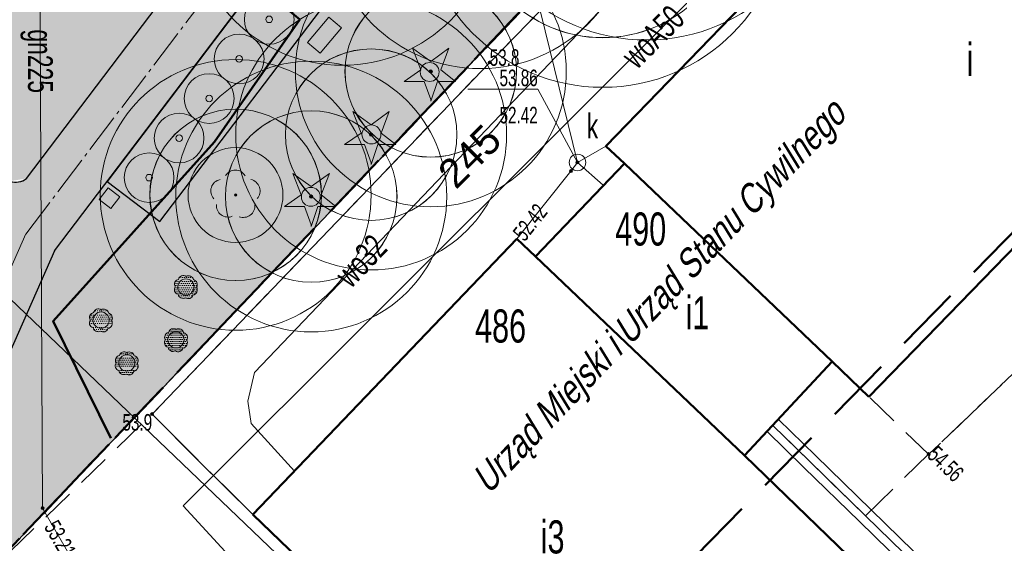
# Model space of a CAD drawing. Header units: metres. Extents: x 5507792 to 5507956, y 5948884 to 5948992.
# Tile 8 of 24: x 5507901 to 5507931, y 5948920 to 5948936. Entities that reach past the tile are written whole.
import ezdxf
from ezdxf.enums import TextEntityAlignment as Align

# ---------------------------------------------------------------- set-up
doc = ezdxf.new("R2010")
doc.units = ezdxf.units.M
for name, pattern in [('2', [0.9, 0.6, -0.3]), ('ACAD_ISO04W100', [30, 24, -3, 0, -3]), ('L_0_02', [0]), ('L_0_03', [1, 0.5, -0.5]), ('L_0_04', [1.5, 1, -0.5]), ('L_0_06', [2, 1.5, -0.5]), ('L_0_0C', [3, 2, -1])]:
    doc.linetypes.add(name, pattern=pattern)
doc.layers.get('0').update_dxf_attribs({"linetype": 'CONTINUOUS', "lineweight": 18})
doc.layers.add('0_legenda', color=7, linetype='CONTINUOUS', lineweight=5, true_color=0x000000)
for name, color, linetype, lineweight in [('1_granice_dzialek', 1, 'CONTINUOUS', 5), ('1_mala_arch', 5, 'CONTINUOUS', 5), ('1_nawierzchnie', 253, 'CONTINUOUS', 5), ('1_roslinnosc', 102, 'CONTINUOUS', 5), ('2_nawierzchnie_projektowane', 14, 'CONTINUOUS', 30), ('312-budynek ewidencyjny', 7, 'CONTINUOUS', 18), ('312-oznaczenie budynku ewidencyjnego', 7, 'CONTINUOUS', 18), ('312-oznaczenie budynku ewidencyjnego-Atr117', 7, 'CONTINUOUS', 18), ('3_mala_arch', 18, 'CONTINUOUS', 5), ('3_rosliny_projektowane', 102, 'CONTINUOUS', 20), ('EGB_Budynek', 7, 'CONTINUOUS', 50), ('EGB_DzialkaEwidencyjna', 7, 'L_0_02', 18), ('EGB_KonturUzytkuGruntowego', 96, 'L_0_03', 18), ('GES_PrzewodGazowy', 52, 'CONTINUOUS', 18), ('GES_PrzewodKanalizacyjny', 36, 'CONTINUOUS', 18), ('GES_PrzewodTelekomunikacyjny', 30, 'CONTINUOUS', 18), ('GES_PrzewodWodociagowy', 5, 'CONTINUOUS', 18), ('GES_Rzedna', 7, 'CONTINUOUS', 18), ('GES_UrzadzeniaSiecKanalizacyjna_P', 7, 'CONTINUOUS', 18), ('OT_Budowle', 7, 'CONTINUOUS', 18), ('OT_Komunikacja', 7, 'CONTINUOUS', 18), ('OT_Ogrodzenia', 7, 'CONTINUOUS', 18), ('OT_Rzedna', 7, 'CONTINUOUS', 18), ('OT_ZagospodarowanieTerenu', 7, 'CONTINUOUS', 18), ('OT_ZagospodarowanieTerenu_P', 7, 'CONTINUOUS', 18), ('OTDN', 7, 'CONTINUOUS', 13), ('OTKU', 7, 'CONTINUOUS', 13), ('OTOO', 7, 'CONTINUOUS', 13), ('OTRN', 7, 'CONTINUOUS', 13), ('OTRS', 7, 'CONTINUOUS', 13), ('OTZG', 7, 'CONTINUOUS', 13), ('OTZL', 7, 'CONTINUOUS', 13), ('OTZT', 7, 'CONTINUOUS', 18), ('SUGP', 7, 'CONTINUOUS', 18), ('SUKP', 7, 'CONTINUOUS', 13), ('SUKS', 7, 'CONTINUOUS', 13), ('SUTP', 7, 'CONTINUOUS', 13), ('SUWP', 7, 'CONTINUOUS', 13), ('Zakres', 5, 'L_0_0C', 50)]:
    doc.layers.add(name, color=color, linetype=linetype, lineweight=lineweight)
doc.layers.add('994-Nazwa ulicy', color=7, linetype='CONTINUOUS')
doc.styles.get("Standard").update_dxf_attribs({"font": 'arial.ttf'})
doc.linetypes.add('L_0_15_SHX', pattern='A,0,-0.375,-0.75,-0.75,-0.75,-0.75,-0.75,[1,Nowogard 244.shx,S=0.05,R=0,X=0,Y=0],-0.75,-0.75,-0.75,-0.75,-0.375', length=7.5)
doc.linetypes.add('L_0_29_SHX', pattern='A,0,-0.25,-0.5,-0.5,-0.5,-0.5,-0.5,-0.5,-0.5,-0.5,[2,Nowogard 244.shx,S=0.05,R=0,X=0,Y=0],-0.5,[3,Nowogard 244.shx,S=0.05,R=0,X=0,Y=0],-0.25', length=5)
pattern_1 = [(0, (0, 0), (0.03125, 0.0625), [0, -0.0625])]

# ---------------------------------------------------------------- blocks, each defined once
blk = doc.blocks.new('L_0_29_2')
at = {"color": 0, "linetype": 'Continuous', "lineweight": 13, "flags": 128}
blk.add_lwpolyline([(0, 0.5), (0, -0.5)], dxfattribs=at)
blk = doc.blocks.new('SUPS01_04')
at = {"linetype": 'Continuous', "lineweight": 13}
blk.add_hatch(color=0, dxfattribs=at).paths.add_polyline_path([(0, -0.091, 1), (0, 0.091, 1)])
at = {"color": 0, "linetype": 'Continuous', "lineweight": 13}
blk.add_circle((0, 0), 0.0906, dxfattribs=at)
blk = doc.blocks.new('SUPS01_05')
at = {"linetype": 'Continuous', "lineweight": 13}
blk.add_hatch(color=0, dxfattribs=at).paths.add_polyline_path([(0, -0.091, 1), (0, 0.091, 1)])
at = {"color": 0, "linetype": 'Continuous', "lineweight": 13}
blk.add_circle((0, 0), 0.0906, dxfattribs=at)
blk = doc.blocks.new('SUKS')
at = {"color": 0, "linetype": 'Continuous', "lineweight": 18}
blk.add_circle((0, 0), 0.5, dxfattribs=at)
blk = doc.blocks.new('OTRN')
at = {"linetype": 'Continuous', "lineweight": 13}
blk.add_hatch(color=0, dxfattribs=at).paths.add_polyline_path([(0, -0.091, 1), (0, 0.091, 1)])
at = {"color": 0, "linetype": 'Continuous', "lineweight": 13}
blk.add_circle((0, 0), 0.0906, dxfattribs=at)
blk = doc.blocks.new('OTRS')
at = {"linetype": 'Continuous', "lineweight": 13}
blk.add_hatch(color=0, dxfattribs=at).paths.add_polyline_path([(0, -0.091, 1), (0, 0.091, 1)])
at = {"color": 0, "linetype": 'Continuous', "lineweight": 13}
blk.add_circle((0, 0), 0.0906, dxfattribs=at)
blk = doc.blocks.new('OTZG')
at = {"linetype": 'Continuous', "lineweight": 13}
blk.add_hatch(color=0, dxfattribs=at).paths.add_polyline_path([(0, -0.1, 1), (0, 0.1, 1)])
at = {"color": 0, "linetype": 'Continuous', "lineweight": 13, "flags": 128}
blk.add_lwpolyline([(0, -1.7), (-0.4, -0.6), (-1.6, -0.6), (-0.6, 0.1), (-1.1, 1.4), (0, 0.6), (1.1, 1.4), (0.6, 0.1), (1.5, -0.6), (0.4, -0.6), (0, -1.8)], close=True, dxfattribs=at)
at = {"color": 0, "linetype": 'Continuous', "lineweight": 13}
blk.add_circle((0, 0), 0.1, dxfattribs=at)
blk = doc.blocks.new('OTZL')
at = {"linetype": 'Continuous', "lineweight": 18}
blk.add_hatch(color=0, dxfattribs=at).paths.add_polyline_path([(0, -0.072, 1), (0, 0.072, 1)])
at = {"color": 0, "linetype": 'Continuous', "lineweight": 18}
blk.add_circle((0, 0), 0.0721, dxfattribs=at)
for centre, radius, start, end in [((-0.02, 0.82), 0.68, 29.53878, 149.62087), ((-0.8, 0.24), 0.7, 101.63363, 222.61406), ((0.78, 0.24), 0.7, 318.50353, 78.36637), ((-0.46, -0.64), 0.7, 175.10091, 291.50143), ((0.46, -0.66), 0.7, 249.44395, 4.89909)]:
    blk.add_arc(centre, radius, start, end, dxfattribs=at)
blk = doc.blocks.new('kosz')
at = {"layer": '3_mala_arch', "linetype": 'Continuous', "true_color": 0xc7c8ca}
h = blk.add_hatch(color=9, dxfattribs=at)
h.dxf.hatch_style = 1
h.paths.add_polyline_path([(5507901.935, 5948944.737), (5507902.375, 5948944.737), (5507902.375, 5948944.297), (5507901.935, 5948944.297)])
at = {"layer": '3_mala_arch', "linetype": 'Continuous'}
blk.add_lwpolyline([(5507901.935, 5948944.737), (5507902.375, 5948944.737), (5507902.375, 5948944.297), (5507901.935, 5948944.297)], close=True, dxfattribs=at)
blk = doc.blocks.new('domek dla owadow')
at = {"layer": '3_mala_arch', "linetype": 'Continuous', "true_color": 0x139b48}
h = blk.add_hatch(color=114, dxfattribs=at)
h.dxf.hatch_style = 1
h.paths.add_polyline_path([(5509741.271, 5947966.396), (5509743.271, 5947966.396), (5509743.271, 5947965.396), (5509741.271, 5947965.396)])
at = {"layer": '3_mala_arch', "linetype": 'Continuous'}
blk.add_lwpolyline([(5509741.271, 5947966.396), (5509743.271, 5947966.396), (5509743.271, 5947965.396), (5509741.271, 5947965.396)], close=True, dxfattribs=at)
blk = doc.blocks.new('duzy krzew')
at = {"layer": '3_rosliny_projektowane', "linetype": 'Continuous'}
for radius in [0.75, 0.1]:
    blk.add_circle((5509754.276, 5947956.118), radius, dxfattribs=at)

msp = doc.modelspace()

# ---------------------------------------------------------------- hatches: boundary and pattern name
at = {"layer": '1_nawierzchnie', "linetype": 'Continuous', "lineweight": 5, "ltscale": 0.5, "true_color": 0x58ba48}
h = msp.add_hatch(dxfattribs=at)
h.set_pattern_fill('GRASS', color=85, scale=0.5)
h.set_pattern_definition([(90, (0, 0), (-0.3535533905, 0.3535533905), [0.09375, -0.6133567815]), (45, (0, 0), (-0.353553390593, 0.353553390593), [0.09375, -0.40625]), (135, (0, 0), (-0.353553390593, -0.353553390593), [0.09375, -0.40625])])
h.paths.add_polyline_path([(5507900.746, 5948931.406), (5507900.427, 5948931.785), (5507900.719, 5948940.332), (5507900.916, 5948940.776), (5507901.625, 5948941.191), (5507902.772, 5948941.86), (5507903.646, 5948942.788), (5507905.628, 5948942.97), (5507908.712, 5948943.254), (5507909.641, 5948943.339), (5507910.244, 5948943.394), (5507901.234, 5948931.486)], flags=17)
h.paths.add_polyline_path([(5507901.71, 5948965.76), (5507903.42, 5948965.52), (5507913.763, 5948955.131), (5507916.865, 5948952.119), (5507914.204, 5948948.735), (5507913.22, 5948948.058), (5507911.59, 5948947.535), (5507905.597, 5948946.984), (5507905.155, 5948947.25), (5507904.945, 5948947.759), (5507904.039, 5948949.117), (5507901.328, 5948950.974), (5507901.23, 5948954.04)])
h.paths.add_polyline_path([(5507885.45, 5948944.94), (5507889.064, 5948945.339), (5507888.845, 5948947.327), (5507894.51, 5948947.953), (5507894.939, 5948948.715), (5507895.598, 5948949.541), (5507896.187, 5948950.081), (5507896.637, 5948950.409), (5507897.132, 5948950.702), (5507897.345, 5948956.24), (5507899.343, 5948956.163), (5507899.222, 5948959.51), (5507896.944, 5948963.28), (5507884.84, 5948949.97), (5507884.5, 5948947.7), (5507884.81, 5948945.49)])
h.paths.add_polyline_path([(5507886.37, 5948943.01), (5507889.284, 5948943.351), (5507889.504, 5948941.364), (5507891.563, 5948941.591), (5507893.677, 5948941.194), (5507896.127, 5948940.073), (5507896.815, 5948940.071), (5507897.341, 5948940.514), (5507898.472, 5948939.893), (5507898.676, 5948939.09), (5507898.59, 5948936.62), (5507898.274, 5948927.324), (5507895.659, 5948926.769), (5507894.622, 5948928.582)])
h.paths.add_polyline_path([(5507898.332, 5948964.807), (5507899.569, 5948962.987), (5507899.69, 5948966.3)])
h.paths.add_polyline_path([(5507918.275, 5948950.669), (5507917.091, 5948949.106), (5507917.095, 5948948.873), (5507917.217, 5948948.627), (5507917.395, 5948948.501), (5507917.55, 5948948.465), (5507919.859, 5948949.056)])
h.paths.add_polyline_path([(5507917.38, 5948946.31), (5507921.218, 5948947.279), (5507921.962, 5948947.477), (5507923.88, 5948948.02), (5507926.124, 5948948.877), (5507927.039, 5948948.009), (5507899.9, 5948919.427), (5507898.659, 5948921.556), (5507902.085, 5948929.298), (5507903.671, 5948931.391), (5507905.265, 5948930.183), (5507910.843, 5948937.545), (5507909.249, 5948938.753), (5507911.212, 5948941.344), (5507912.408, 5948942.922), (5507913.095, 5948943.106), (5507913.587, 5948942.915), (5507913.83, 5948942.71), (5507915.6, 5948940.94), (5507919.07, 5948944.48)])
at = {"layer": '1_nawierzchnie', "linetype": 'Continuous', "true_color": 0xdfc69b}
h = msp.add_hatch(dxfattribs=at)
h.set_pattern_fill('DOTS', color=31, angle=45)
h.set_pattern_definition([(45, (0, 0), (-0.0220970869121, 0.06629126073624), [0, -0.0625])])
h.paths.add_polyline_path([(5507897.42, 5948923.69), (5507898.66, 5948921.558), (5507902.085, 5948929.298), (5507903.671, 5948931.391), (5507909.249, 5948938.753), (5507912.408, 5948942.922), (5507912.667, 5948943.056), (5507912.978, 5948943.111), (5507913.162, 5948943.097), (5507913.392, 5948943.028), (5507913.587, 5948942.915), (5507913.83, 5948942.71), (5507917.33, 5948946.3), (5507921.62, 5948947.38), (5507919.859, 5948949.056), (5507917.55, 5948948.465), (5507917.333, 5948948.533), (5507917.204, 5948948.641), (5507917.108, 5948948.818), (5507917.087, 5948948.963), (5507917.121, 5948949.146), (5507918.295, 5948950.694), (5507916.865, 5948952.119), (5507914.485, 5948949.002), (5507914.061, 5948948.614), (5507913.838, 5948948.409), (5507913.351, 5948948.129), (5507913.019, 5948947.959), (5507912.529, 5948947.76), (5507911.972, 5948947.603), (5507911.59, 5948947.535), (5507905.691, 5948946.993), (5507905.381, 5948947.033), (5507905.202, 5948947.178), (5507905.15, 5948947.265), (5507900.678, 5948946.072), (5507900.949, 5948945.73), (5507901.109, 5948945.461), (5507901.199, 5948945.267), (5507901.268, 5948945.065), (5507901.316, 5948944.835), (5507901.324, 5948944.603), (5507901.269, 5948944.352), (5507901.115, 5948944.126), (5507900.981, 5948944.033), (5507900.768, 5948943.968), (5507900.522, 5948943.966), (5507900.289, 5948944.014), (5507899.969, 5948944.143), (5507899.621, 5948944.361), (5507899.531, 5948944.432), (5507897.88, 5948940.263), (5507898.192, 5948940.13), (5507898.385, 5948939.986), (5507898.472, 5948939.893), (5507898.652, 5948939.552), (5507898.686, 5948939.392), (5507900.719, 5948940.332), (5507900.775, 5948940.626), (5507900.978, 5948940.847), (5507901.141, 5948940.987), (5507901.299, 5948941.075), (5507902.277, 5948941.515), (5507902.634, 5948941.885), (5507903.178, 5948942.227), (5507903.646, 5948942.788), (5507903.867, 5948943.134), (5507904.227, 5948943.924), (5507904.452, 5948944.543), (5507904.725, 5948944.791), (5507905.264, 5948944.949), (5507910.872, 5948945.461), (5507911.223, 5948945.267), (5507911.326, 5948944.963), (5507911.271, 5948944.735), (5507901.234, 5948931.486), (5507898.212, 5948925.481)])
h.paths.add_polyline_path([(5507898.686, 5948939.392), (5507900.719, 5948940.332), (5507900.427, 5948931.785), (5507900.475, 5948931.646), (5507900.622, 5948931.473), (5507900.746, 5948931.406), (5507900.919, 5948931.375), (5507901.234, 5948931.486), (5507898.212, 5948925.481)], flags=17)
h.paths.add_polyline_path([(5507899.531, 5948944.432), (5507897.88, 5948940.263), (5507897.607, 5948940.381), (5507896.926, 5948940.758), (5507896.694, 5948940.918), (5507896.115, 5948941.401), (5507895.789, 5948941.741), (5507895.431, 5948942.193), (5507895.156, 5948942.619), (5507894.995, 5948942.918), (5507894.838, 5948943.257), (5507894.652, 5948943.541), (5507894.46, 5948943.702), (5507894.124, 5948943.84), (5507893.899, 5948943.861), (5507886.36, 5948943.028), (5507885.45, 5948944.94), (5507893.419, 5948945.82), (5507894.529, 5948945.943), (5507894.968, 5948946.007), (5507895.219, 5948946.136), (5507895.459, 5948946.377), (5507895.552, 5948946.541), (5507895.746, 5948947.121), (5507896.03, 5948947.695), (5507896.528, 5948948.385), (5507896.966, 5948948.822), (5507897.649, 5948949.312), (5507898.343, 5948949.643), (5507898.647, 5948949.745), (5507898.939, 5948950), (5507899.1, 5948950.305), (5507899.133, 5948950.7), (5507899.408, 5948958.014), (5507899.393, 5948958.558), (5507899.368, 5948958.797), (5507899.192, 5948959.612), (5507898.968, 5948960.207), (5507898.849, 5948960.454), (5507896.944, 5948963.28), (5507898.332, 5948964.807), (5507898.868, 5948964.017), (5507899.064, 5948963.923), (5507899.178, 5948963.91), (5507899.325, 5948963.932), (5507899.479, 5948964.011), (5507899.57, 5948964.1), (5507899.654, 5948964.259), (5507899.732, 5948966.289), (5507901.71, 5948965.76), (5507901.162, 5948951.426), (5507901.25, 5948951.111), (5507901.395, 5948950.886), (5507901.686, 5948950.651), (5507902.079, 5948950.504), (5507902.53, 5948950.29), (5507902.987, 5948950.019), (5507903.431, 5948949.694), (5507903.814, 5948949.351), (5507904.379, 5948948.704), (5507904.711, 5948948.204), (5507904.972, 5948947.703), (5507905.155, 5948947.25), (5507900.683, 5948946.065), (5507900.433, 5948946.308), (5507900.144, 5948946.526), (5507899.803, 5948946.708), (5507899.555, 5948946.792), (5507899.192, 5948946.827), (5507898.917, 5948946.753), (5507898.701, 5948946.563), (5507898.608, 5948946.356), (5507898.587, 5948945.961), (5507898.703, 5948945.529), (5507898.89, 5948945.161), (5507899.156, 5948944.797), (5507899.337, 5948944.605)])
at = {"layer": '1_roslinnosc', "linetype": 'Continuous'}
h = msp.add_hatch(dxfattribs=at)
h.set_pattern_fill('DOTS', color=256)
h.set_pattern_definition(pattern_1)
edge = h.paths.add_edge_path()
edge.add_arc((5507906.246, 5948928.286), 0.149, 327.2385, 437.2385)
edge.add_arc((5507906.133, 5948928.401), 0.149, 11.7156, 121.7156)
edge.add_arc((5507905.972, 5948928.404), 0.149, 56.1927, 166.1927)
edge.add_arc((5507905.855, 5948928.293), 0.149, 100.6698, 210.6698)
edge.add_arc((5507905.849, 5948928.132), 0.149, 145.1469, 255.1469)
edge.add_arc((5507905.957, 5948928.013), 0.149, 189.624, 299.624)
edge.add_arc((5507906.118, 5948928.004), 0.149, 234.1011, 344.1011)
edge.add_arc((5507906.231, 5948928.123), 0.162, 280.6698, 390.6698)
h = msp.add_hatch(dxfattribs=at)
h.set_pattern_fill('DOTS', color=256)
h.set_pattern_definition([(0, (-4.118675, -1.14001), (0.03125, 0.0625), [0, -0.0625])])
edge = h.paths.add_edge_path()
edge.add_arc((5507903.68, 5948927.279), 0.149, 327.2385, 437.2385)
edge.add_arc((5507903.567, 5948927.394), 0.149, 11.7156, 121.7156)
edge.add_arc((5507903.406, 5948927.397), 0.149, 56.1927, 166.1927)
edge.add_arc((5507903.289, 5948927.286), 0.149, 100.6698, 210.6698)
edge.add_arc((5507903.283, 5948927.125), 0.149, 145.1469, 255.1469)
edge.add_arc((5507903.392, 5948927.007), 0.149, 189.624, 299.624)
edge.add_arc((5507903.553, 5948926.998), 0.149, 234.1011, 344.1011)
edge.add_arc((5507903.666, 5948927.116), 0.162, 280.6698, 390.6698)
h = msp.add_hatch(dxfattribs=at)
h.set_pattern_fill('DOTS', color=256)
h.set_pattern_definition(pattern_1)
edge = h.paths.add_edge_path()
edge.add_arc((5507905.945, 5948926.683), 0.149, 327.2385, 437.2385)
edge.add_arc((5507905.832, 5948926.798), 0.149, 11.7156, 121.7156)
edge.add_arc((5507905.671, 5948926.801), 0.149, 56.1927, 166.1927)
edge.add_arc((5507905.554, 5948926.691), 0.149, 100.6698, 210.6698)
edge.add_arc((5507905.548, 5948926.53), 0.149, 145.1469, 255.1469)
edge.add_arc((5507905.657, 5948926.411), 0.149, 189.624, 299.624)
edge.add_arc((5507905.818, 5948926.402), 0.149, 234.1011, 344.1011)
edge.add_arc((5507905.931, 5948926.52), 0.162, 280.6698, 390.6698)
h = msp.add_hatch(dxfattribs=at)
h.set_pattern_fill('DOTS', color=256)
h.set_pattern_definition(pattern_1)
edge = h.paths.add_edge_path()
edge.add_arc((5507904.459, 5948925.982), 0.149, 327.2385, 437.2385)
edge.add_arc((5507904.346, 5948926.097), 0.149, 11.7156, 121.7156)
edge.add_arc((5507904.185, 5948926.1), 0.149, 56.1927, 166.1927)
edge.add_arc((5507904.068, 5948925.99), 0.149, 100.6698, 210.6698)
edge.add_arc((5507904.062, 5948925.829), 0.149, 145.1469, 255.1469)
edge.add_arc((5507904.171, 5948925.71), 0.149, 189.624, 299.624)
edge.add_arc((5507904.331, 5948925.701), 0.149, 234.1011, 344.1011)
edge.add_arc((5507904.444, 5948925.819), 0.162, 280.6698, 390.6698)
at = {"layer": '2_nawierzchnie_projektowane', "linetype": 'Continuous', "lineweight": 5, "true_color": 0xb69f8b}
h = msp.add_hatch(dxfattribs=at)
h.set_pattern_fill('EARTH', color=253, scale=2.5, angle=45)
h.set_pattern_definition([(45, (0, 0), (0, 0.883883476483), [0.625, -0.625]), (45, (-0.1657, 0.1657), (0, 0.883883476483), [0.625, -0.625]), (45, (-0.33146, 0.33146), (0, 0.883883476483), [0.625, -0.625]), (135, (-0.33146, 0.44194), (-0.883883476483, 6e-17), [0.625, -0.625]), (135, (-0.1657, 0.6077), (-0.883883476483, 6e-17), [0.625, -0.625]), (135, (0, 0.7734), (-0.883883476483, 6e-17), [0.625, -0.625])])
h.paths.add_polyline_path([(5507889.284, 5948943.351), (5507893.899, 5948943.861), (5507894.46, 5948943.702), (5507894.838, 5948943.257), (5507895.141, 5948942.644), (5507895.743, 5948941.716), (5507896.115, 5948941.401), (5507896.709, 5948940.951), (5507897.341, 5948940.514), (5507897.141, 5948940.267), (5507896.815, 5948940.071), (5507896.474, 5948940.011), (5507896.127, 5948940.073), (5507895.35, 5948940.517), (5507894.813, 5948940.773), (5507893.938, 5948941.111), (5507892.812, 5948941.413), (5507891.872, 5948941.562), (5507891.563, 5948941.591), (5507889.504, 5948941.364)])
h.paths.add_polyline_path([(5507889.064, 5948945.339), (5507888.845, 5948947.327), (5507894.51, 5948947.953), (5507894.868, 5948948.606), (5507895.504, 5948949.44), (5507896.081, 5948949.994), (5507896.898, 5948950.572), (5507897.132, 5948950.702), (5507897.345, 5948956.24), (5507899.338, 5948956.165), (5507899.124, 5948950.453), (5507899.017, 5948950.118), (5507898.939, 5948950), (5507898.778, 5948949.835), (5507898.647, 5948949.745), (5507898.107, 5948949.547), (5507897.744, 5948949.367), (5507897.222, 5948949.044), (5507896.751, 5948948.622), (5507896.381, 5948948.209), (5507895.929, 5948947.513), (5507895.749, 5948947.13), (5507895.62, 5948946.777), (5507895.494, 5948946.431), (5507895.283, 5948946.185), (5507895.053, 5948946.041), (5507894.885, 5948945.982)])
h.paths.add_polyline_path([(5507895.659, 5948926.769), (5507898.274, 5948927.324), (5507898.212, 5948925.481), (5507897.42, 5948923.69)])
h.paths.add_polyline_path([(5507903.671, 5948931.391), (5507909.249, 5948938.753), (5507910.843, 5948937.545), (5507905.265, 5948930.183)])
h.paths.add_polyline_path([(5507903.646, 5948942.788), (5507903.995, 5948943.373), (5507904.173, 5948943.777), (5507904.26, 5948944.201), (5507904.463, 5948944.549), (5507904.779, 5948944.78), (5507905.264, 5948944.949), (5507910.872, 5948945.461), (5507911.148, 5948945.345), (5507911.264, 5948945.204), (5507911.271, 5948944.735), (5507910.256, 5948943.396)])
edge = h.paths.add_edge_path()
edge.add_ellipse((5507899.952, 5948945.395), major_axis=(-1.163, 1.269), ratio=0.576271, start_angle=0, end_angle=360)

# ---------------------------------------------------------------- linework, layer by layer
at = {"layer": '0_legenda', "color": 32, "linetype": 'Continuous', "lineweight": 20, "true_color": 0xcd6928}
for centre, radius in [((5507913.408, 5948934.703), 0.286), ((5507911.649, 5948932.818), 0.286), ((5507907.546, 5948930.986), 1.432), ((5507909.82, 5948930.932), 0.286), ((5507906.049, 5948928.207), 0.246), ((5507903.489, 5948927.208), 0.246), ((5507905.747, 5948926.613), 0.246), ((5507904.266, 5948925.914), 0.246)]:
    msp.add_circle(centre, radius, dxfattribs=at)
at = {"layer": '1_granice_dzialek', "color": 1, "linetype": '2', "lineweight": 50, "ltscale": 2.5}
msp.add_lwpolyline([(5507882.74, 5948948.94), (5507899.59, 5948919.1), (5507927.05, 5948948.02), (5507902.32, 5948970.92)], close=True, dxfattribs=at)
at = {"layer": '1_mala_arch', "color": 6, "linetype": '2', "lineweight": 50, "ltscale": 3.5}
msp.add_lwpolyline([(5507899.9, 5948919.427), (5507897.42, 5948923.69), (5507894.591, 5948928.552), (5507886.37, 5948943.01), (5507885.45, 5948944.94), (5507884.81, 5948945.49), (5507884.5, 5948947.7), (5507884.84, 5948949.97), (5507899.69, 5948966.3), (5507903.42, 5948965.52), (5507921.62, 5948947.38), (5507923.88, 5948948.02), (5507926.124, 5948948.877), (5507927.05, 5948948.02), (5507899.9, 5948919.427)], dxfattribs=at)
at = {"layer": '1_roslinnosc', "linetype": 'Continuous'}
for points in [[(5507906.371, 5948928.205, 0.520567), (5507906.278, 5948928.431, 0.520567), (5507906.054, 5948928.527, 0.520567), (5507905.827, 5948928.439, 0.520567), (5507905.727, 5948928.217, 0.520567), (5507905.811, 5948927.988, 0.520567), (5507906.031, 5948927.884, 0.520567), (5507906.261, 5948927.963, 0.520567)], [(5507903.805, 5948927.199, 0.520567), (5507903.713, 5948927.424, 0.520567), (5507903.489, 5948927.521, 0.520567), (5507903.262, 5948927.433, 0.520567), (5507903.161, 5948927.211, 0.520567), (5507903.245, 5948926.982, 0.520567), (5507903.465, 5948926.877, 0.520567), (5507903.696, 5948926.957, 0.520567)], [(5507906.07, 5948926.603, 0.520567), (5507905.978, 5948926.829, 0.520567), (5507905.754, 5948926.925, 0.520567), (5507905.527, 5948926.837, 0.520567), (5507905.426, 5948926.615, 0.520567), (5507905.51, 5948926.386, 0.520567), (5507905.73, 5948926.281, 0.520567), (5507905.961, 5948926.361, 0.520567)], [(5507904.584, 5948925.902, 0.520567), (5507904.492, 5948926.128, 0.520567), (5507904.268, 5948926.224, 0.520567), (5507904.04, 5948926.136, 0.520567), (5507903.94, 5948925.914, 0.520567), (5507904.024, 5948925.685, 0.520567), (5507904.244, 5948925.58, 0.520567), (5507904.474, 5948925.66, 0.520567)]]:
    msp.add_lwpolyline(points, format="xyb", close=True, dxfattribs=at)
at = {"layer": '1_roslinnosc', "color": 52, "linetype": 'Continuous', "true_color": 0xc8c92d}
for centre, radius in [((5507919.953, 5948941.211), 5.541), ((5507918.633, 5948939.781), 5.541), ((5507910.773, 5948939.501), 4.596), ((5507914.933, 5948939.401), 4.596), ((5507913.443, 5948934.721), 4.089), ((5507911.643, 5948932.811), 4.089), ((5507907.553, 5948930.991), 4.089), ((5507909.833, 5948930.941), 4.089)]:
    msp.add_circle(centre, radius, dxfattribs=at)
at = {"layer": '1_roslinnosc', "linetype": 'Continuous'}
for centre, radius in [((5507918.63, 5948939.78), 4.041), ((5507918.633, 5948939.781), 4.041), ((5507913.44, 5948934.72), 2.589), ((5507913.443, 5948934.721), 2.589), ((5507911.64, 5948932.81), 2.589), ((5507911.643, 5948932.811), 2.589), ((5507907.55, 5948930.99), 2.589), ((5507907.553, 5948930.991), 2.589), ((5507909.83, 5948930.94), 2.589), ((5507909.833, 5948930.941), 2.589)]:
    msp.add_circle(centre, radius, dxfattribs=at)
at = {"layer": '2_nawierzchnie_projektowane', "color": 251, "linetype": 'ACAD_ISO04W100', "lineweight": 9, "ltscale": 0.05, "true_color": 0x636466}
for points in [[(5507901.217, 5948929.809), (5507915.376, 5948948.497)], [(5507901.221, 5948929.816), (5507898.038, 5948922.624)]]:
    msp.add_lwpolyline(points, dxfattribs=at)
at = {"layer": '2_nawierzchnie_projektowane', "linetype": 'Continuous'}
for points in [[(5507901.234, 5948931.486), (5507911.271, 5948944.735)], [(5507902.085, 5948929.298), (5507912.408, 5948942.922)], [(5507903.671, 5948931.391), (5507905.265, 5948930.183), (5507910.843, 5948937.545), (5507909.249, 5948938.753), (5507903.671, 5948931.391)], [(5507902.085, 5948929.298), (5507898.66, 5948921.558)]]:
    msp.add_lwpolyline(points, dxfattribs=at)
msp.add_arc((5507900.919, 5948931.875), 0.5, 190.4179, 308.9729, dxfattribs=at)
at = {"layer": '312-budynek ewidencyjny', "linetype": 'Continuous', "lineweight": 18, "flags": 128}
for points in [[(5507918.73, 5948932.46), (5507929.74, 5948943.85)], [(5507937.7, 5948936.26), (5507926.67, 5948924.89)], [(5507919.29, 5948931.94), (5507918.73, 5948932.46)], [(5507916.6, 5948929.13), (5507919.29, 5948931.94)], [(5507919.29, 5948931.94), (5507925.56, 5948925.96)], [(5507925.56, 5948925.96), (5507919.29, 5948931.94)], [(5507908.07, 5948921.34), (5507916.04, 5948929.66)], [(5507916.04, 5948929.66), (5507916.6, 5948929.13)], [(5507916.6, 5948929.13), (5507922.91, 5948923.12)], [(5507922.91, 5948923.12), (5507916.6, 5948929.13)], [(5507925.56, 5948925.96), (5507922.91, 5948923.12)], [(5507926.67, 5948924.89), (5507925.56, 5948925.96)], [(5507922.91, 5948923.12), (5507933.86, 5948912.52)], [(5507925.85, 5948904.2), (5507908.07, 5948921.34)]]:
    msp.add_lwpolyline(points, dxfattribs=at)
at = {"layer": '3_rosliny_projektowane', "color": 114, "lineweight": 50, "true_color": 0x139b48}
msp.add_lwpolyline([(5507903.781, 5948923.644), (5507902.046, 5948927.177), (5507906.909, 5948932.595), (5507909.485, 5948936.29), (5507908.287, 5948937.285), (5507912.658, 5948942.898), (5507915.721, 5948940.073)], dxfattribs=at)
at = {"layer": 'EGB_Budynek', "linetype": 'Continuous', "lineweight": 50, "flags": 128}
for points in [[(5507926.67, 5948924.89), (5507925.56, 5948925.96), (5507919.29, 5948931.94), (5507918.73, 5948932.46), (5507929.74, 5948943.85), (5507937.7, 5948936.26)], [(5507922.91, 5948923.12), (5507916.6, 5948929.13), (5507919.29, 5948931.94), (5507925.56, 5948925.96)], [(5507925.85, 5948904.2), (5507908.07, 5948921.34), (5507916.04, 5948929.66), (5507916.6, 5948929.13), (5507922.91, 5948923.12), (5507933.86, 5948912.52)]]:
    msp.add_lwpolyline(points, close=True, dxfattribs=at)
at = {"layer": 'EGB_DzialkaEwidencyjna', "linetype": 'CONTINUOUS', "lineweight": 18}
for p, q in [((5507927.05, 5948948.02), (5507899.59, 5948919.1)), ((5507899.59, 5948919.1), (5507927.05, 5948948.02))]:
    msp.add_line(p, q, dxfattribs=at)
at = {"layer": 'EGB_KonturUzytkuGruntowego', "color": 96, "linetype": 'L_0_03', "lineweight": 18, "flags": 128}
msp.add_lwpolyline([(5507920.01, 5948887.7), (5507915.01, 5948894.29), (5507899.59, 5948919.1), (5507927.05, 5948948.02), (5507954.2, 5948922.48)], close=True, dxfattribs=at)
at = {"layer": 'GES_PrzewodGazowy', "color": 52, "linetype": 'Continuous', "lineweight": 18, "flags": 128}
msp.add_lwpolyline([(5507893.66, 5948971.33), (5507900.08, 5948965.29), (5507901.52, 5948962.88), (5507901.72, 5948921.53), (5507908.65, 5948909.51), (5507915.7, 5948897.28), (5507912.35, 5948895.36), (5507918.322, 5948885)], dxfattribs=at)
at = {"layer": 'GES_PrzewodKanalizacyjny', "color": 36, "linetype": 'Continuous', "lineweight": 18, "flags": 128}
for points in [[(5507906.16, 5948979.71), (5507917.87, 5948931.97)], [(5507917.87, 5948931.97), (5507918.73, 5948932.46)], [(5507917.87, 5948931.97), (5507917.67, 5948931.71), (5507916.04, 5948929.66)], [(5507917.87, 5948931.97), (5507918.65, 5948931.28)]]:
    msp.add_lwpolyline(points, dxfattribs=at)
at = {"layer": 'GES_PrzewodTelekomunikacyjny', "color": 30, "linetype": 'Continuous', "lineweight": 18, "flags": 128}
msp.add_lwpolyline([(5507914.46, 5948915.18), (5507914.23, 5948914.93), (5507886.29, 5948941.7)], dxfattribs=at)
at = {"layer": 'GES_PrzewodWodociagowy', "color": 5, "linetype": 'Continuous', "lineweight": 18, "flags": 128}
for points in [[(5507914.35, 5948912.48), (5507905.97, 5948921.6), (5507923.7, 5948939.32)], [(5507920.63, 5948938.75), (5507908.12, 5948925.63), (5507907.92, 5948924.76), (5507908.02, 5948924.09), (5507909.33, 5948922.65)]]:
    msp.add_lwpolyline(points, dxfattribs=at)
at = {"layer": 'GES_Rzedna', "color": 7, "linetype": 'Continuous', "lineweight": 13, "flags": 128}
msp.add_lwpolyline([(5507914.561, 5948934.188), (5507916.67, 5948934.188), (5507917.87, 5948931.97)], dxfattribs=at)
at = {"layer": 'OT_Budowle', "linetype": 'L_0_29_SHX', "lineweight": 18}
for p, q in [((5507924.88, 5948922.94), (5507923.76, 5948924.03)), ((5507926.56, 5948921.3), (5507924.88, 5948922.94)), ((5507932.59, 5948915.44), (5507926.56, 5948921.3))]:
    msp.add_line(p, q, dxfattribs=at)
at = {"layer": 'OT_Budowle', "linetype": 'CONTINUOUS', "lineweight": 18}
for p, q in [((5507925.054, 5948923.119), (5507923.934, 5948924.209)), ((5507924.706, 5948922.761), (5507923.586, 5948923.851)), ((5507926.734, 5948921.479), (5507925.054, 5948923.119)), ((5507926.386, 5948921.121), (5507924.706, 5948922.761)), ((5507932.764, 5948915.619), (5507926.734, 5948921.479)), ((5507932.416, 5948915.261), (5507926.386, 5948921.121))]:
    msp.add_line(p, q, dxfattribs=at)
at = {"layer": 'OT_Komunikacja', "color": 7, "linetype": 'L_0_06', "lineweight": 18, "flags": 128}
msp.add_lwpolyline([(5507924.88, 5948922.94), (5507926.56, 5948921.3), (5507928.47, 5948923.16), (5507928.61, 5948923.28), (5507935.39, 5948929.8), (5507937.02, 5948932.03), (5507938.41, 5948934.88), (5507938.73, 5948935.45), (5507941.92, 5948932.26), (5507940.46, 5948930.64), (5507939.72, 5948929.35), (5507939.31, 5948927.77), (5507939.38, 5948926.36), (5507939.91, 5948925.03), (5507940.55, 5948924.09), (5507934.34, 5948917.47), (5507936.63, 5948915.4), (5507935.21, 5948913.93), (5507933.86, 5948912.52), (5507922.91, 5948923.12), (5507923.76, 5948924.03)], close=True, dxfattribs=at)
at = {"layer": 'OT_Ogrodzenia', "linetype": 'L_0_15_SHX', "lineweight": 35}
for p, q in [((5507915.22, 5948934.99), (5507918.39, 5948938.24)), ((5507905.03, 5948924.37), (5507915.22, 5948934.99)), ((5507906.42, 5948922.97), (5507905.03, 5948924.37)), ((5507908.07, 5948921.34), (5507906.42, 5948922.97))]:
    msp.add_line(p, q, dxfattribs=at)
at = {"layer": 'OT_Ogrodzenia', "linetype": 'CONTINUOUS', "lineweight": 35}
for p, q in [((5507915.22, 5948934.99), (5507918.39, 5948938.24)), ((5507905.03, 5948924.37), (5507915.22, 5948934.99)), ((5507906.42, 5948922.97), (5507905.03, 5948924.37)), ((5507908.07, 5948921.34), (5507906.42, 5948922.97))]:
    msp.add_line(p, q, dxfattribs=at)
at = {"layer": 'OT_ZagospodarowanieTerenu', "color": 7, "linetype": 'L_0_04', "lineweight": 18, "flags": 128}
for points in [[(5507915.22, 5948934.99), (5507918.39, 5948938.24), (5507921.82, 5948941.79), (5507927.95, 5948948.22), (5507939.64, 5948937.07), (5507938.73, 5948935.45), (5507938.41, 5948934.88), (5507937.02, 5948932.03), (5507935.39, 5948929.8), (5507928.61, 5948923.28), (5507928.47, 5948923.16), (5507926.67, 5948924.89), (5507937.7, 5948936.26), (5507929.74, 5948943.85), (5507918.73, 5948932.46), (5507919.29, 5948931.94), (5507916.6, 5948929.13), (5507916.04, 5948929.66), (5507908.07, 5948921.34), (5507906.42, 5948922.97), (5507905.03, 5948924.37)], [(5507914.94, 5948913.02), (5507913.94, 5948914.06), (5507912.6, 5948912.83), (5507910.7, 5948910.87), (5507911.54, 5948910.04), (5507908.33, 5948906.82), (5507907.21, 5948906.88), (5507899.91, 5948919.41), (5507905.03, 5948924.37), (5507906.42, 5948922.97), (5507908.07, 5948921.34), (5507915.78, 5948913.91)]]:
    msp.add_lwpolyline(points, close=True, dxfattribs=at)
at = {"layer": 'OTDN', "linetype": 'L_0_29_SHX', "lineweight": 18}
for p, q in [((5507924.88, 5948922.94), (5507923.76, 5948924.03)), ((5507926.56, 5948921.3), (5507924.88, 5948922.94)), ((5507932.59, 5948915.44), (5507926.56, 5948921.3))]:
    msp.add_line(p, q, dxfattribs=at)
at = {"layer": 'OTDN', "linetype": 'CONTINUOUS', "lineweight": 18}
for p, q in [((5507925.054, 5948923.119), (5507923.934, 5948924.209)), ((5507924.706, 5948922.761), (5507923.586, 5948923.851)), ((5507926.734, 5948921.479), (5507925.054, 5948923.119)), ((5507926.386, 5948921.121), (5507924.706, 5948922.761)), ((5507932.764, 5948915.619), (5507926.734, 5948921.479)), ((5507932.416, 5948915.261), (5507926.386, 5948921.121))]:
    msp.add_line(p, q, dxfattribs=at)
at = {"layer": 'OTKU', "color": 7, "linetype": 'L_0_06', "lineweight": 18, "flags": 128}
msp.add_lwpolyline([(5507924.88, 5948922.94), (5507926.56, 5948921.3), (5507928.47, 5948923.16), (5507928.61, 5948923.28), (5507935.39, 5948929.8), (5507937.02, 5948932.03), (5507938.41, 5948934.88), (5507938.73, 5948935.45), (5507941.92, 5948932.26), (5507940.46, 5948930.64), (5507939.72, 5948929.35), (5507939.31, 5948927.77), (5507939.38, 5948926.36), (5507939.91, 5948925.03), (5507940.55, 5948924.09), (5507934.34, 5948917.47), (5507936.63, 5948915.4), (5507935.21, 5948913.93), (5507933.86, 5948912.52), (5507922.91, 5948923.12), (5507923.76, 5948924.03)], close=True, dxfattribs=at)
at = {"layer": 'OTOO', "linetype": 'L_0_15_SHX', "lineweight": 35}
for p, q in [((5507915.22, 5948934.99), (5507918.39, 5948938.24)), ((5507905.03, 5948924.37), (5507915.22, 5948934.99)), ((5507906.42, 5948922.97), (5507905.03, 5948924.37)), ((5507908.07, 5948921.34), (5507906.42, 5948922.97))]:
    msp.add_line(p, q, dxfattribs=at)
at = {"layer": 'OTOO', "linetype": 'CONTINUOUS', "lineweight": 35}
for p, q in [((5507915.22, 5948934.99), (5507918.39, 5948938.24)), ((5507905.03, 5948924.37), (5507915.22, 5948934.99)), ((5507906.42, 5948922.97), (5507905.03, 5948924.37)), ((5507908.07, 5948921.34), (5507906.42, 5948922.97))]:
    msp.add_line(p, q, dxfattribs=at)
at = {"layer": 'OTZT', "color": 7, "linetype": 'L_0_04', "lineweight": 18, "flags": 128}
for points in [[(5507915.22, 5948934.99), (5507918.39, 5948938.24), (5507921.82, 5948941.79), (5507927.95, 5948948.22), (5507939.64, 5948937.07), (5507938.73, 5948935.45), (5507938.41, 5948934.88), (5507937.02, 5948932.03), (5507935.39, 5948929.8), (5507928.61, 5948923.28), (5507928.47, 5948923.16), (5507926.67, 5948924.89), (5507937.7, 5948936.26), (5507929.74, 5948943.85), (5507918.73, 5948932.46), (5507919.29, 5948931.94), (5507916.6, 5948929.13), (5507916.04, 5948929.66), (5507908.07, 5948921.34), (5507906.42, 5948922.97), (5507905.03, 5948924.37)], [(5507914.94, 5948913.02), (5507913.94, 5948914.06), (5507912.6, 5948912.83), (5507910.7, 5948910.87), (5507911.54, 5948910.04), (5507908.33, 5948906.82), (5507907.21, 5948906.88), (5507899.91, 5948919.41), (5507905.03, 5948924.37), (5507906.42, 5948922.97), (5507908.07, 5948921.34), (5507915.78, 5948913.91)]]:
    msp.add_lwpolyline(points, close=True, dxfattribs=at)
at = {"layer": 'SUGP', "color": 52, "linetype": 'Continuous', "lineweight": 18, "flags": 128}
msp.add_lwpolyline([(5507893.66, 5948971.33), (5507900.08, 5948965.29), (5507901.52, 5948962.88), (5507901.72, 5948921.53), (5507908.65, 5948909.51), (5507915.7, 5948897.28), (5507912.35, 5948895.36), (5507918.322, 5948885)], dxfattribs=at)
at = {"layer": 'SUKP', "color": 36, "linetype": 'Continuous', "lineweight": 18, "flags": 128}
for points in [[(5507906.16, 5948979.71), (5507917.87, 5948931.97)], [(5507917.87, 5948931.97), (5507918.73, 5948932.46)], [(5507917.87, 5948931.97), (5507917.67, 5948931.71), (5507916.04, 5948929.66)], [(5507917.87, 5948931.97), (5507918.65, 5948931.28)]]:
    msp.add_lwpolyline(points, dxfattribs=at)
at = {"layer": 'SUTP', "color": 30, "linetype": 'Continuous', "lineweight": 18, "flags": 128}
msp.add_lwpolyline([(5507914.46, 5948915.18), (5507914.23, 5948914.93), (5507886.29, 5948941.7)], dxfattribs=at)
at = {"layer": 'SUWP', "color": 5, "linetype": 'Continuous', "lineweight": 18, "flags": 128}
for points in [[(5507914.35, 5948912.48), (5507905.97, 5948921.6), (5507923.7, 5948939.32)], [(5507920.63, 5948938.75), (5507908.12, 5948925.63), (5507907.92, 5948924.76), (5507908.02, 5948924.09), (5507909.33, 5948922.65)]]:
    msp.add_lwpolyline(points, dxfattribs=at)
at = {"layer": 'Zakres', "lineweight": 50, "flags": 128}
msp.add_lwpolyline([(5507908.68, 5948976.65), (5507943.34, 5948942.46), (5507896.16, 5948894.25), (5507893.22, 5948900.57), (5507868.37, 5948947.46), (5507905.06, 5948982.15)], close=True, dxfattribs=at)

# ---------------------------------------------------------------- block references
at = {"layer": '2_nawierzchnie_projektowane', "linetype": 'Continuous', "rotation": 53.09883243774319}
msp.add_blockref('kosz', (6957965.011, -2027550.12), dxfattribs=at)
at = {"layer": '3_mala_arch', "linetype": 'Continuous', "xscale": 0.5, "yscale": 0.5, "zscale": 0.5, "rotation": 50.298796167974}
msp.add_blockref('domek dla owadow', (6036283.918, 1929643.49), dxfattribs=at)
at = {"layer": '3_rosliny_projektowane', "linetype": 'Continuous'}
for p in [(-1845.713, 980.175), (-1846.619, 978.98), (-1847.525, 977.784), (-1848.431, 976.588), (-1849.337, 975.393)]:
    msp.add_blockref('duzy krzew', p, dxfattribs=at)
at = {"layer": 'GES_Rzedna', "color": 36, "linetype": 'Continuous', "xscale": 0.5, "yscale": 0.5, "zscale": 0.5}
for p in [(5507917.87, 5948931.97), (5507917.67, 5948931.71)]:
    msp.add_blockref('SUPS01_05', p, dxfattribs=at)
at = {"layer": 'GES_Rzedna', "color": 52, "linetype": 'Continuous', "xscale": 0.5, "yscale": 0.5, "zscale": 0.5}
msp.add_blockref('SUPS01_04', (5507901.72, 5948921.53), dxfattribs=at)
at = {"layer": 'GES_UrzadzeniaSiecKanalizacyjna_P', "color": 36, "linetype": 'Continuous', "xscale": 0.5, "yscale": 0.5, "zscale": 0.5}
msp.add_blockref('SUKS', (5507917.87, 5948931.97), dxfattribs=at)
at = {"layer": 'OT_Budowle', "color": 7, "linetype": 'Continuous', "xscale": 0.5, "yscale": 0.5, "zscale": 0.5, "rotation": 315.78}
msp.add_blockref('L_0_29_2', (5507923.76, 5948924.03), dxfattribs=at)
at = {"layer": 'OT_Rzedna', "linetype": 'Continuous', "xscale": 0.5, "yscale": 0.5, "zscale": 0.5}
for name, p in [('OTRN', (5507915.22, 5948934.99)), ('OTRN', (5507905.03, 5948924.37)), ('OTRS', (5507928.47, 5948923.16))]:
    msp.add_blockref(name, p, dxfattribs=at)
at = {"layer": 'OT_ZagospodarowanieTerenu_P', "color": 96, "linetype": 'Continuous', "xscale": 0.5, "yscale": 0.5, "zscale": 0.5}
for name, p in [('OTZG', (5507913.44, 5948934.72)), ('OTZG', (5507911.64, 5948932.81)), ('OTZL', (5507907.55, 5948930.99)), ('OTZG', (5507909.83, 5948930.94))]:
    msp.add_blockref(name, p, dxfattribs=at)
at = {"layer": 'OTDN', "color": 7, "linetype": 'Continuous', "xscale": 0.5, "yscale": 0.5, "zscale": 0.5, "rotation": 315.78}
msp.add_blockref('L_0_29_2', (5507923.76, 5948924.03), dxfattribs=at)
at = {"layer": 'OTRN', "linetype": 'Continuous', "xscale": 0.5, "yscale": 0.5, "zscale": 0.5}
for p in [(5507915.22, 5948934.99), (5507905.03, 5948924.37)]:
    msp.add_blockref('OTRN', p, dxfattribs=at)
at = {"layer": 'OTRS', "linetype": 'Continuous', "xscale": 0.5, "yscale": 0.5, "zscale": 0.5}
msp.add_blockref('OTRS', (5507928.47, 5948923.16), dxfattribs=at)
at = {"layer": 'OTZG', "color": 96, "linetype": 'Continuous', "xscale": 0.5, "yscale": 0.5, "zscale": 0.5}
for p in [(5507913.44, 5948934.72), (5507911.64, 5948932.81), (5507909.83, 5948930.94)]:
    msp.add_blockref('OTZG', p, dxfattribs=at)
at = {"layer": 'OTZL', "color": 96, "linetype": 'Continuous', "xscale": 0.5, "yscale": 0.5, "zscale": 0.5}
msp.add_blockref('OTZL', (5507907.55, 5948930.99), dxfattribs=at)
at = {"layer": 'SUKS', "color": 36, "linetype": 'Continuous', "xscale": 0.5, "yscale": 0.5, "zscale": 0.5}
msp.add_blockref('SUKS', (5507917.87, 5948931.97), dxfattribs=at)

# ---------------------------------------------------------------- texts
at = {"layer": '1_granice_dzialek', "linetype": 'Continuous', "insert": (5507913.58, 5948931.748), "char_height": 0.875, "attachment_point": 1, "rotation": 44.9841}
msp.add_mtext_dynamic_manual_height_columns('{\\C1;245}', width=3.73884, gutter_width=4.375, heights=[0], dxfattribs=at)
at = {"layer": '312-oznaczenie budynku ewidencyjnego', "lineweight": 20, "width": 0.66}
for s, p in [('490', (5507919.01, 5948930.46)), ('486', (5507914.78, 5948927.53))]:
    msp.add_text(s, height=1, dxfattribs=at).set_placement(p, align=Align.TOP_LEFT)
at = {"layer": '312-oznaczenie budynku ewidencyjnego-Atr117', "lineweight": 20, "width": 0.66}
msp.add_text('i1', height=1, dxfattribs=at).set_placement((5507921.131, 5948927.93), align=Align.TOP_LEFT)
at = {"layer": '994-Nazwa ulicy', "color": 18, "linetype": 'Continuous', "lineweight": 25, "true_color": 0x000000, "oblique": 15, "width": 0.79}
msp.add_text('Urząd Miejski i Urząd Stanu Cywilnego', height=0.82879, rotation=46.5156, dxfattribs=at).set_placement((5507915.185, 5948921.918))
at = {"layer": 'EGB_Budynek', "color": 7, "lineweight": 20, "width": 0.66}
for s, p in [('i', (5507929.72, 5948935.08)), ('i3', (5507917.12, 5948920.66))]:
    msp.add_text(s, height=1, dxfattribs=at).set_placement(p, align=Align.MIDDLE_CENTER)
at = {"layer": 'GES_PrzewodGazowy', "color": 52, "lineweight": 15, "width": 0.66}
msp.add_text('gn225', height=0.75, rotation=270.3, dxfattribs=at).set_placement((5507901.65, 5948935.99), align=Align.MIDDLE_LEFT)
at = {"layer": 'GES_PrzewodWodociagowy', "color": 5, "lineweight": 15, "width": 0.66}
for s, rotation, p in [('woA50', 45, (5507919.4, 5948935.02)), ('wo32', 46.4, (5507910.76, 5948928.4))]:
    msp.add_text(s, height=0.75, rotation=rotation, dxfattribs=at).set_placement(p, align=Align.MIDDLE_LEFT)
at = {"layer": 'GES_Rzedna', "color": 36, "lineweight": 15, "width": 0.66}
for s, p in [('53.86', (5507916.67, 5948934.125)), ('52.42', (5507916.67, 5948933))]:
    msp.add_text(s, height=0.5, dxfattribs=at).set_placement(p, align=Align.BOTTOM_RIGHT)
msp.add_text('52.42', height=0.5, rotation=51.6, dxfattribs=at).set_placement((5507916.08, 5948929.71), align=Align.MIDDLE_LEFT)
at = {"layer": 'GES_Rzedna', "color": 52, "lineweight": 15, "width": 0.66}
msp.add_text('53.21', height=0.5, rotation=300, dxfattribs=at).set_placement((5507901.97, 5948921.09), align=Align.MIDDLE_LEFT)
at = {"layer": 'GES_UrzadzeniaSiecKanalizacyjna_P', "color": 36, "lineweight": 15, "width": 0.66}
msp.add_text('k', height=0.75, dxfattribs=at).set_placement((5507918.15, 5948932.47), align=Align.BOTTOM_LEFT)
at = {"layer": 'OT_Rzedna', "color": 7, "lineweight": 15, "width": 0.66}
msp.add_text('53.8', height=0.5, dxfattribs=at).set_placement((5507915.22, 5948934.74), align=Align.BOTTOM_LEFT)
msp.add_text('53.9', height=0.5, dxfattribs=at).set_placement((5507905.03, 5948924.37), align=Align.TOP_RIGHT)
msp.add_text('54.56', height=0.5, rotation=315.9, dxfattribs=at).set_placement((5507928.296, 5948922.98), align=Align.BOTTOM_LEFT)

doc.saveas('drawing.dxf')
